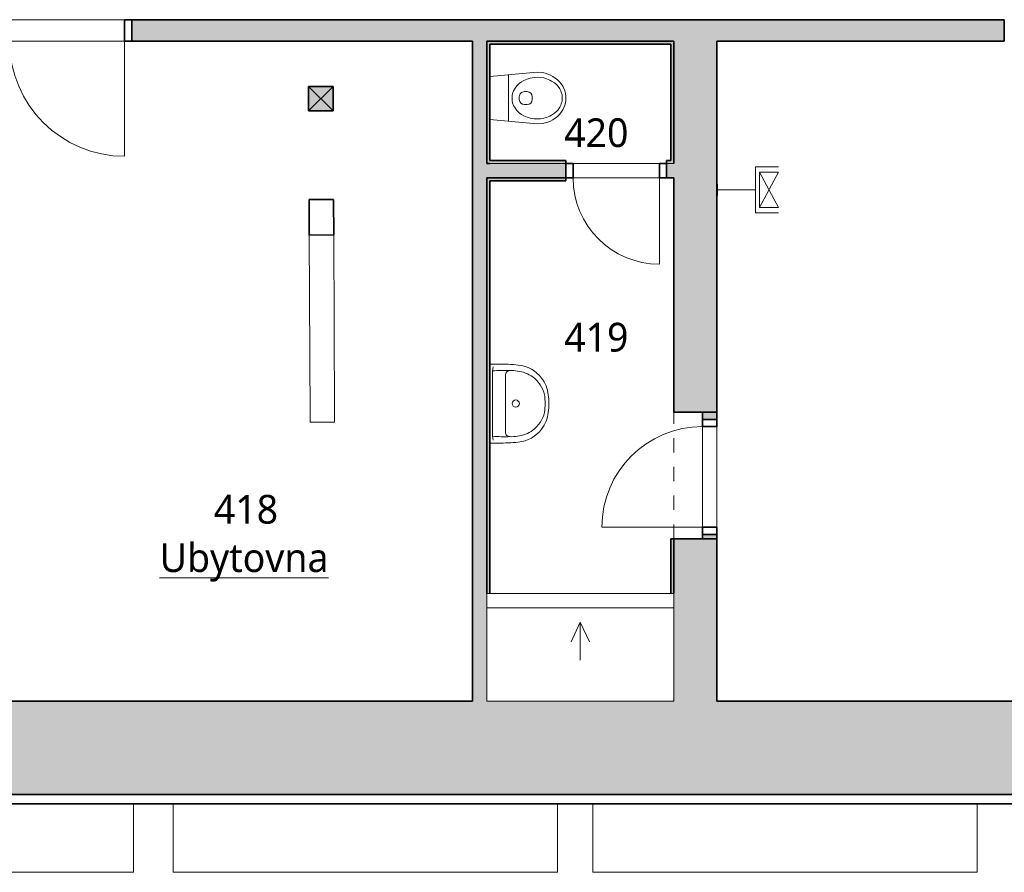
# Model space of a CAD drawing. Header units: metres. Extents: x -0.2 to 44.7, y -1.1 to 14.9.
# Tile 7 of 10: x 24.3 to 31.1, y -0.2 to 5.7. Entities that reach past the tile are written whole.
import ezdxf

# ---------------------------------------------------------------- set-up
doc = ezdxf.new("R2010")
doc.units = ezdxf.units.M
doc.linetypes.add('AV - Cerch_ 1 tecka 4mm', pattern=[0.006, 0.004, -0.001, 0, -0.001])
doc.layers.add('AV-MISTNOSTI', color=5, linetype='Continuous', lineweight=5, true_color=0x0000ff)
doc.layers.add('AV-TEXTY', color=5, linetype='Continuous', lineweight=13, true_color=0x0000ff)
for name, color, linetype, lineweight in [('AV-SRAFY', 7, 'Continuous', 35), ('AV-STAVBA', 7, 'Continuous', 18), ('AV-VYBAVENI', 7, 'Continuous', 18)]:
    doc.layers.add(name, color=color, linetype=linetype, lineweight=lineweight)
doc.styles.add('Trebuchet MS_B', font='trebuc.ttf', dxfattribs={"height": 0.2})

# ---------------------------------------------------------------- blocks, each defined once
blk = doc.blocks.new('GM_Otvor_obdélníkový - 880x2160-1005507-4NP')
at = {"layer": 'AV-STAVBA', "color": 254, "linetype": 'AV - Cerch_ 1 tecka 4mm', "lineweight": 13, "true_color": 0xcccccc}
for p, q in [((-0.44, 0.15), (0.44, 0.15)), ((-0.44, -0.15), (0.44, -0.15)), ((-0.44, -0.15), (0.44, -0.15))]:
    blk.add_line(p, q, dxfattribs=at)
blk = doc.blocks.new('DO_1-P_Ocel_ - 700x1970_100-947632-4NP')
at = {"layer": 'AV-STAVBA', "color": 254, "true_color": 0xcccccc}
for p, q in [((-0.35, 0.75), (-0.35, 0.05)), ((-0.35, 0.05), (0.35, 0.05)), ((-0.35, -0.05), (0.35, -0.05))]:
    blk.add_line(p, q, dxfattribs=at)
at = {"layer": 'AV-STAVBA', "color": 254, "linetype": 'AV - Cerch_ 1 tecka 4mm', "true_color": 0xcccccc}
for p, q in [((-0.4, 0.05), (0.4, 0.05)), ((-0.35, 0.05), (0.35, 0.05)), ((-0.4, -0.05), (0.4, -0.05)), ((-0.35, -0.05), (0.35, -0.05))]:
    blk.add_line(p, q, dxfattribs=at)
at = {"layer": 'AV-STAVBA', "color": 254, "lineweight": 35, "true_color": 0xcccccc}
for p, q in [((-0.35, 0.05), (-0.4, 0.05)), ((-0.4, 0.05), (-0.4, -0.05)), ((-0.35, -0.05), (-0.35, 0.05)), ((0.4, 0.05), (0.35, 0.05)), ((0.35, 0.05), (0.35, -0.05)), ((0.4, -0.05), (0.4, 0.05)), ((-0.4, -0.05), (-0.35, -0.05)), ((0.35, -0.05), (0.4, -0.05))]:
    blk.add_line(p, q, dxfattribs=at)
at = {"layer": 'AV-STAVBA', "color": 254, "true_color": 0xcccccc}
blk.add_arc((-0.35, 0.05), 0.7, 0, 90, dxfattribs=at)
blk = doc.blocks.new('DO_1-P_Ocel_ - 600x1970_100-934197-4NP')
at = {"layer": 'AV-STAVBA', "color": 254, "true_color": 0xcccccc}
for p, q in [((-0.3, 0.65), (-0.3, 0.05)), ((-0.3, 0.05), (0.3, 0.05)), ((-0.3, -0.05), (0.3, -0.05))]:
    blk.add_line(p, q, dxfattribs=at)
at = {"layer": 'AV-STAVBA', "color": 254, "linetype": 'AV - Cerch_ 1 tecka 4mm', "true_color": 0xcccccc}
for p, q in [((-0.35, 0.05), (0.35, 0.05)), ((-0.3, 0.05), (0.3, 0.05)), ((-0.35, -0.05), (0.35, -0.05)), ((-0.3, -0.05), (0.3, -0.05))]:
    blk.add_line(p, q, dxfattribs=at)
at = {"layer": 'AV-STAVBA', "color": 254, "lineweight": 35, "true_color": 0xcccccc}
for p, q in [((-0.3, 0.05), (-0.35, 0.05)), ((-0.35, 0.05), (-0.35, -0.05)), ((-0.3, -0.05), (-0.3, 0.05)), ((0.35, 0.05), (0.3, 0.05)), ((0.3, 0.05), (0.3, -0.05)), ((0.35, -0.05), (0.35, 0.05)), ((-0.35, -0.05), (-0.3, -0.05)), ((0.3, -0.05), (0.35, -0.05))]:
    blk.add_line(p, q, dxfattribs=at)
at = {"layer": 'AV-STAVBA', "color": 254, "true_color": 0xcccccc}
blk.add_arc((-0.3, 0.05), 0.6, 0, 90, dxfattribs=at)
blk = doc.blocks.new('DO_1-P_Ocel_ - 800x1970_150-917843-4NP')
at = {"layer": 'AV-STAVBA', "color": 254, "true_color": 0xcccccc}
for p, q in [((-0.4, 0.875), (-0.4, 0.075)), ((-0.4, 0.075), (0.4, 0.075)), ((-0.4, -0.075), (0.4, -0.075))]:
    blk.add_line(p, q, dxfattribs=at)
at = {"layer": 'AV-STAVBA', "color": 254, "linetype": 'AV - Cerch_ 1 tecka 4mm', "true_color": 0xcccccc}
for p, q in [((-0.45, 0.075), (0.45, 0.075)), ((-0.4, 0.075), (0.4, 0.075)), ((-0.45, -0.075), (0.45, -0.075)), ((-0.4, -0.075), (0.4, -0.075))]:
    blk.add_line(p, q, dxfattribs=at)
at = {"layer": 'AV-STAVBA', "color": 254, "lineweight": 35, "true_color": 0xcccccc}
for p, q in [((-0.4, 0.075), (-0.45, 0.075)), ((-0.45, 0.075), (-0.45, -0.075)), ((-0.4, -0.075), (-0.4, 0.075)), ((0.45, 0.075), (0.4, 0.075)), ((0.4, 0.075), (0.4, -0.075)), ((0.45, -0.075), (0.45, 0.075)), ((-0.45, -0.075), (-0.4, -0.075)), ((0.4, -0.075), (0.45, -0.075))]:
    blk.add_line(p, q, dxfattribs=at)
at = {"layer": 'AV-STAVBA', "color": 254, "true_color": 0xcccccc}
blk.add_arc((-0.4, 0.075), 0.8, 0, 90, dxfattribs=at)
blk = doc.blocks.new('SCO_Koncepční obdelníkový sloup - 170_170-1011282-4NP')
at = {"layer": 'AV-STAVBA', "true_color": 0xcccccc}
blk.add_hatch(color=254, dxfattribs=at).paths.add_polyline_path([(0.085, -0.085), (0.085, 0.085), (-0.085, 0.085), (-0.085, -0.085)])
at = {"layer": 'AV-STAVBA', "color": 254, "true_color": 0xcccccc}
for p, q in [((0.085, 0.085), (-0.085, -0.085)), ((-0.085, 0.085), (0.085, -0.085))]:
    blk.add_line(p, q, dxfattribs=at)
at = {"layer": 'AV-STAVBA', "color": 254, "lineweight": 35, "true_color": 0xcccccc}
for p, q in [((0.085, 0.085), (-0.085, 0.085)), ((-0.085, 0.085), (-0.085, -0.085)), ((0.085, -0.085), (0.085, 0.085)), ((-0.085, -0.085), (0.085, -0.085))]:
    blk.add_line(p, q, dxfattribs=at)
blk = doc.blocks.new('PF_Koncepční sprchový kout - vpusť lineární-1504639-4NP')
at = {"layer": 'AV-VYBAVENI', "color": 254, "true_color": 0xcccccc}
for p, q in [((0.6947, 0), (-0.6053, 0)), ((-0.6053, 0), (-0.6053, -0.75)), ((0.6947, -0.75), (0.6947, 0)), ((-0.6053, -0.1), (0.6947, -0.1)), ((0.0447, -0.2), (-0.0187, -0.3359)), ((0.0447, -0.2), (0.0447, -0.465)), ((0.0447, -0.2), (0.1081, -0.3359)), ((-0.6053, -0.75), (0.6947, -0.75))]:
    blk.add_line(p, q, dxfattribs=at)
blk = doc.blocks.new('Koncepční WC - WC NADRZ-1470814-4NP')
at = {"layer": 'AV-VYBAVENI', "color": 254, "lineweight": 13, "true_color": 0xcccccc}
for p, q in [((-0.007, 0.4814), (-0.0194, 0.4661)), ((0.0069, 0.4953), (-0.007, 0.4814)), ((0.0218, 0.5074), (0.0069, 0.4953)), ((0.0377, 0.5177), (0.0218, 0.5074)), ((0.0398, 0.4856), (0.0314, 0.4782)), ((0.0541, 0.526), (0.0377, 0.5177)), ((0.0564, 0.4971), (0.0398, 0.4856)), ((0.0708, 0.5323), (0.0541, 0.526)), ((0.0707, 0.5044), (0.0564, 0.4971)), ((0.0799, 0.5081), (0.0707, 0.5044)), ((0.0876, 0.5367), (0.0708, 0.5323)), ((0.0987, 0.513), (0.0799, 0.5081)), ((0.1042, 0.5392), (0.0876, 0.5367)), ((0.117, 0.515), (0.0987, 0.513)), ((0.1203, 0.54), (0.1042, 0.5392)), ((0.1203, 0.515), (0.117, 0.515)), ((0.1365, 0.5392), (0.1203, 0.54)), ((0.1237, 0.515), (0.1203, 0.515)), ((0.142, 0.513), (0.1237, 0.515)), ((0.1531, 0.5367), (0.1365, 0.5392)), ((0.1607, 0.5081), (0.142, 0.513)), ((0.1699, 0.5323), (0.1531, 0.5367)), ((0.1699, 0.5044), (0.1607, 0.5081)), ((0.1866, 0.526), (0.1699, 0.5323)), ((0.1842, 0.4971), (0.1699, 0.5044)), ((0.2008, 0.4856), (0.1842, 0.4971)), ((0.203, 0.5177), (0.1866, 0.526)), ((0.2093, 0.4782), (0.2008, 0.4856)), ((0.2188, 0.5074), (0.203, 0.5177)), ((0.2338, 0.4953), (0.2188, 0.5074)), ((0.2476, 0.4814), (0.2338, 0.4953)), ((0.2601, 0.4661), (0.2476, 0.4814)), ((-0.047, 0.4136), (-0.0527, 0.395)), ((-0.0396, 0.4319), (-0.047, 0.4136)), ((-0.0303, 0.4494), (-0.0396, 0.4319)), ((-0.0194, 0.4661), (-0.0303, 0.4494)), ((-0.0051, 0.4278), (-0.0139, 0.4061)), ((0.0018, 0.4409), (-0.0051, 0.4278)), ((0.0148, 0.4601), (0.0018, 0.4409)), ((0.0314, 0.4782), (0.0148, 0.4601)), ((0.2258, 0.4601), (0.2093, 0.4782)), ((0.2388, 0.4409), (0.2258, 0.4601)), ((0.2458, 0.4278), (0.2388, 0.4409)), ((0.2546, 0.4061), (0.2458, 0.4278)), ((0.271, 0.4494), (0.2601, 0.4661)), ((0.2802, 0.4319), (0.271, 0.4494)), ((0.2877, 0.4136), (0.2802, 0.4319)), ((0.2934, 0.395), (0.2877, 0.4136)), ((-0.0567, 0.3764), (-0.0597, 0.34)), ((-0.0527, 0.395), (-0.0567, 0.3764)), ((-0.0233, 0.3644), (-0.0247, 0.342)), ((-0.0197, 0.3855), (-0.0233, 0.3644)), ((-0.0139, 0.4061), (-0.0197, 0.3855)), ((0.2603, 0.3855), (0.2546, 0.4061)), ((0.2639, 0.3644), (0.2603, 0.3855)), ((0.2653, 0.342), (0.2639, 0.3644)), ((0.2973, 0.3764), (0.2934, 0.395)), ((0.3003, 0.34), (0.2973, 0.3764)), ((-0.0597, 0.34), (-0.0288, 0.01)), ((-0.0247, 0.342), (-0.0237, 0.3197)), ((-0.0237, 0.3197), (-0.019, 0.2916)), ((-0.019, 0.2916), (-0.0125, 0.2698)), ((0.1103, 0.3054), (0.1203, 0.3054)), ((0.1203, 0.3054), (0.1303, 0.3054)), ((0.2532, 0.2698), (0.2597, 0.2916)), ((0.2597, 0.2916), (0.2644, 0.3197)), ((0.2644, 0.3197), (0.2653, 0.342)), ((0.2695, 0.01), (0.3003, 0.34)), ((-0.0125, 0.2698), (-0.0032, 0.2484)), ((-0.0032, 0.2484), (0.0063, 0.2319)), ((0.0063, 0.2319), (0.0188, 0.2151)), ((0.0188, 0.2151), (0.0344, 0.199)), ((0.0753, 0.2508), (0.0753, 0.2704)), ((0.1203, 0.2158), (0.1103, 0.2158)), ((0.1303, 0.2158), (0.1203, 0.2158)), ((0.1653, 0.2508), (0.1653, 0.2704)), ((0.2063, 0.199), (0.2219, 0.2151)), ((0.2219, 0.2151), (0.2344, 0.2319)), ((0.2344, 0.2319), (0.2439, 0.2484)), ((0.2439, 0.2484), (0.2532, 0.2698)), ((-0.0409, 0.1398), (0.1203, 0.1398)), ((0.0344, 0.199), (0.0515, 0.1859)), ((0.0515, 0.1859), (0.0699, 0.1759)), ((0.0699, 0.1759), (0.0885, 0.1693)), ((0.0885, 0.1693), (0.102, 0.1664)), ((0.102, 0.1664), (0.1203, 0.165)), ((0.1203, 0.165), (0.1387, 0.1664)), ((0.1203, 0.1398), (0.2816, 0.1398)), ((0.1387, 0.1664), (0.1521, 0.1693)), ((0.1521, 0.1693), (0.1708, 0.1759)), ((0.1708, 0.1759), (0.1891, 0.1859)), ((0.1891, 0.1859), (0.2063, 0.199))]:
    blk.add_line(p, q, dxfattribs=at)
for centre, start, end in [((0.1103, 0.2704), 90, 180), ((0.1303, 0.2704), 360, 90), ((0.1103, 0.2508), 180, 270), ((0.1303, 0.2508), 270, 0)]:
    blk.add_arc(centre, 0.035, start, end, dxfattribs=at)
blk = doc.blocks.new('Koncepční umyvadlo - 550x400-1470811-4NP')
at = {"layer": 'AV-VYBAVENI', "color": 254, "true_color": 0xcccccc}
for p, q in [((-0.15, 0.0696), (-0.15, 0.01)), ((-0.075, 0.12), (0.125, 0.12)), ((0.125, 0.12), (0.325, 0.12)), ((0.4, 0.01), (0.4, 0.0696)), ((-0.13, 0.0342), (-0.1027, 0.03)), ((-0.1027, 0.03), (0.3527, 0.03)), ((0.3527, 0.03), (0.38, 0.0342))]:
    blk.add_line(p, q, dxfattribs=at)
blk.add_circle((0.125, 0.191), 0.025, dxfattribs=at)
for centre, radius, start, end in [((0.087, 0.1893), 0.2291, 95.97223, 127.42411), ((0.125, 0.0213), 0.4007, 81.12195, 98.87805), ((0.163, 0.1893), 0.2291, 52.57589, 84.02777), ((0.0863, 0.1873), 0.2303, 126.98722, 174.63967), ((0.1108, 0.183), 0.2128, 102.9464, 143.51515), ((0.125, -0.0054), 0.4007, 81.12195, 98.87805), ((0.1392, 0.183), 0.2128, 36.48485, 77.0536), ((0.1637, 0.1873), 0.2303, 5.36033, 53.01278), ((0.1142, 0.1817), 0.2163, 143.76118, 174.20939), ((0.1358, 0.1817), 0.2163, 5.79061, 36.23882), ((1.3731, 0.0627), 1.5231, 174.49277, 179.73823), ((-1.1231, 0.0627), 1.5231, 0.26177, 5.50723), ((1.2179, 0.1148), 1.3234, 178.47706, 183.67527), ((0.092, 0.1621), 0.1973, 167.88867, 183.52869), ((-0.075, 0.15), 0.03, 180, 270), ((0.325, 0.15), 0.03, 270, 360), ((0.158, 0.1621), 0.1973, 356.47131, 12.11133), ((-0.9659, 0.1148), 1.3213, 356.32077, 1.52691)]:
    blk.add_arc(centre, radius, start, end, dxfattribs=at)
blk = doc.blocks.new('Střešní římsa - Střešní římsa-1636696-4NP')
at = {"layer": 'AV-STAVBA', "color": 254, "lineweight": 35, "true_color": 0xcccccc}
for p, q in [((33.9791, 0.3582), (5.4448, 0.3582)), ((5.5075, 0.2954), (33.9163, 0.2954))]:
    blk.add_line(p, q, dxfattribs=at)
blk = doc.blocks.new('D0089 - 1514 - OÚPSŘ_Benešova_rvt-1-4NP')
at = {"layer": 'AV-SRAFY', "lineweight": 18, "true_color": 0xcccccc}
h = blk.add_hatch(color=254, dxfattribs=at)
h.paths.add_polyline_path([(32.0348, 5.5982), (34.0348, 5.5982), (34.0348, 5.7482), (32.0348, 5.7482)])
h.paths.add_polyline_path([(27.4348, 5.5982), (31.1348, 5.5982), (31.1348, 5.7482), (25.0648, 5.7482), (25.0648, 5.5982), (25.7829, 5.5982)])
h.paths.add_polyline_path([(13.7698, 5.5982), (13.7698, 5.7482), (7.0948, 5.7482), (7.0948, 5.5982), (13.1148, 5.5982)])
h.paths.add_polyline_path([(14.6698, 5.5982), (18.0198, 5.5982), (18.0198, 5.7482), (14.6698, 5.7482)])
h.paths.add_polyline_path([(24.1648, 5.5982), (24.1648, 5.7482), (18.9198, 5.7482), (18.9198, 5.5982), (23.7834, 5.5982)])
h.paths.add_polyline_path([(6.1948, 5.5982), (6.1948, 5.7482), (4.1898, 5.7482), (4.1898, 5.5982), (5.5098, 5.5982)])
h.paths.add_polyline_path([(3.2898, 5.5982), (3.2898, 5.7482), (0.0848, 5.7482), (0.0848, 5.5982)])
for points in [[(27.5348, 1.0082), (27.5348, 5.5982), (27.4348, 5.5982), (27.4348, 1.0082)], [(27.5348, 5.5782), (28.8148, 5.5782), (28.8148, 5.5982), (27.5348, 5.5982)], [(27.5548, 4.7482), (27.5548, 5.5782), (27.5348, 5.5782), (27.5348, 4.7482)], [(28.8348, 4.7682), (28.8348, 5.5982), (28.8148, 5.5982), (28.8148, 4.7682)], [(27.5348, 4.6282), (28.0848, 4.6282), (28.0848, 4.6482), (27.5348, 4.6482)], [(27.5348, 1.8982), (27.5548, 1.8982), (27.5548, 4.6282), (27.5348, 4.6282), (27.5348, 3.2835)], [(28.8148, 1.8982), (28.8348, 1.8982), (28.8348, 2.1382), (28.8148, 2.1382)], [(27.5548, 1.7582), (27.5548, 1.8982), (27.5348, 1.8982), (27.5348, 1.7582)], [(28.8348, 1.7582), (28.8348, 1.8982), (28.8148, 1.8982), (28.8148, 1.7582), (28.8316, 1.7582)], [(27.2826, 0.3582), (33.9791, 0.3582), (33.9791, 0.8282), (34.1387, 0.8282), (34.1387, 1.0082), (20.2348, 1.0082), (20.2348, 0.3582), (26.7827, 0.3582)]]:
    blk.add_hatch(color=254, dxfattribs=at).paths.add_polyline_path(points)
h = blk.add_hatch(color=254, dxfattribs=at)
h.paths.add_polyline_path([(29.1348, 1.0082), (29.1348, 2.1382), (28.8348, 2.1382), (28.8348, 1.0082)])
h.paths.add_polyline_path([(28.8348, 3.0182), (29.1348, 3.0182), (29.1348, 5.5982), (28.8348, 5.5982), (28.8348, 3.2835)])
h = blk.add_hatch(color=254, dxfattribs=at)
h.paths.add_polyline_path([(28.8348, 4.6482), (28.8348, 4.7482), (28.7848, 4.7482), (28.7848, 4.6482)])
h.paths.add_polyline_path([(27.7825, 4.6482), (28.0848, 4.6482), (28.0848, 4.7482), (27.5348, 4.7482), (27.5348, 4.6482)])
h = blk.add_hatch(color=254, dxfattribs=at)
h.paths.add_polyline_path([(27.5548, 4.7482), (28.0848, 4.7482), (28.0848, 4.7682), (27.5548, 4.7682)])
h.paths.add_polyline_path([(28.8348, 4.7482), (28.8348, 4.7682), (28.7848, 4.7682), (28.7848, 4.7482)])
h = blk.add_hatch(color=254, dxfattribs=at)
h.paths.add_polyline_path([(29.1348, 2.1382), (29.1348, 2.1682), (29.0348, 2.1682), (29.0348, 2.1382)])
h.paths.add_polyline_path([(29.1348, 2.9682), (29.1348, 3.0182), (29.0348, 3.0182), (29.0348, 2.9682)])
at = {"layer": 'AV-STAVBA', "color": 254, "true_color": 0xcccccc}
for p, q in [((24.2148, 5.7482), (25.0148, 5.7482)), ((25.0148, 5.5982), (24.2148, 5.5982)), ((28.0848, 4.7482), (27.5548, 4.7482)), ((27.5548, 4.7482), (28.0848, 4.7482)), ((28.1348, 4.7482), (28.7348, 4.7482)), ((28.8348, 4.7482), (28.7848, 4.7482)), ((28.7848, 4.7482), (28.8348, 4.7482)), ((28.7348, 4.6482), (28.1348, 4.6482)), ((26.2993, 4.2505), (26.3049, 2.9904)), ((26.4693, 4.2513), (26.4749, 2.9912)), ((26.4739, 3.2501), (26.4739, 3.2109)), ((26.3051, 2.9501), (26.3051, 2.9904)), ((26.4739, 2.9508), (26.3051, 2.9501)), ((26.4739, 2.9501), (26.3051, 2.9501)), ((26.4739, 2.9912), (26.4739, 2.9501)), ((29.0348, 2.2182), (29.0348, 2.9182)), ((29.1348, 2.9182), (29.1348, 2.2182)), ((25.077, -0.1818), (25.077, 0.2954)), ((25.3526, 0.2954), (25.3526, -0.1818)), ((28.027, -0.1818), (28.027, 0.2954)), ((28.2726, 0.2954), (28.2726, -0.1818)), ((30.947, -0.1818), (30.947, 0.2954)), ((22.4026, -0.1818), (25.077, -0.1818)), ((25.3526, -0.1818), (28.027, -0.1818)), ((28.2726, -0.1818), (30.947, -0.1818))]:
    blk.add_line(p, q, dxfattribs=at)
at = {"layer": 'AV-STAVBA', "color": 254, "lineweight": 35, "true_color": 0xcccccc}
for p, q in [((31.1348, 5.7482), (25.0648, 5.7482)), ((25.0648, 5.7482), (25.0648, 5.5982)), ((31.1348, 5.5982), (31.1348, 5.7482)), ((25.0648, 5.5982), (27.4348, 5.5982)), ((27.4348, 5.5982), (27.4348, 1.0082)), ((27.5348, 5.5982), (28.8348, 5.5982)), ((27.5348, 4.7482), (27.5348, 5.5982)), ((28.8148, 5.5982), (27.5348, 5.5982)), ((27.5348, 5.5982), (27.5348, 5.5782)), ((27.5348, 5.5782), (27.5348, 4.7482)), ((27.5548, 5.5782), (28.8148, 5.5782)), ((27.5548, 4.7682), (27.5548, 5.5782)), ((28.8348, 5.5982), (28.8148, 5.5982)), ((28.8148, 5.5782), (28.8148, 4.7682)), ((28.8348, 5.5982), (28.8348, 4.7482)), ((28.8348, 4.7682), (28.8348, 5.5982)), ((29.1348, 5.5982), (31.1348, 5.5982)), ((29.1348, 3.0182), (29.1348, 5.5982)), ((27.5548, 4.7482), (27.5348, 4.7482)), ((27.5348, 4.7482), (27.5548, 4.7482)), ((28.0848, 4.7682), (27.5548, 4.7682)), ((28.0848, 4.7482), (28.0848, 4.7682)), ((28.0848, 4.6482), (28.0848, 4.7482)), ((28.8148, 4.7682), (28.7848, 4.7682)), ((28.7848, 4.7682), (28.7848, 4.7482)), ((28.7848, 4.7482), (28.7848, 4.6482)), ((28.8348, 4.7482), (28.8348, 4.7682)), ((27.5348, 1.7582), (27.5348, 4.6482)), ((27.5348, 4.6482), (28.0848, 4.6482)), ((28.0848, 4.6482), (27.5348, 4.6482)), ((27.5348, 4.6482), (27.5348, 4.6282)), ((27.5348, 4.6282), (27.5348, 1.8982)), ((27.5548, 4.6282), (28.0848, 4.6282)), ((27.5548, 1.8982), (27.5548, 4.6282)), ((28.0848, 4.6282), (28.0848, 4.6482)), ((28.7848, 4.6482), (28.8348, 4.6482)), ((28.8348, 4.6482), (28.8348, 3.0182)), ((26.4682, 4.4978), (26.2982, 4.497)), ((26.2982, 4.497), (26.2993, 4.2505)), ((26.4693, 4.2513), (26.4682, 4.4978)), ((26.2993, 4.2505), (26.4693, 4.2513)), ((28.8348, 3.0182), (29.1348, 3.0182)), ((29.0348, 3.0182), (29.0348, 2.9682)), ((29.1348, 3.0182), (29.0348, 3.0182)), ((29.1348, 2.9682), (29.1348, 3.0182)), ((29.0348, 2.9682), (29.1348, 2.9682)), ((28.8148, 2.1382), (28.8148, 1.8982)), ((28.8348, 2.1382), (28.8148, 2.1382)), ((29.1348, 2.1382), (28.8348, 2.1382)), ((28.8348, 2.1382), (28.8348, 1.7582)), ((28.8348, 1.8982), (28.8348, 2.1382)), ((29.0348, 2.1682), (29.0348, 2.1382)), ((29.1348, 2.1682), (29.0348, 2.1682)), ((29.0348, 2.1382), (29.1348, 2.1382)), ((29.1348, 2.1382), (29.1348, 2.1682)), ((29.1348, 1.0082), (29.1348, 2.1382)), ((27.5348, 1.8982), (27.5348, 1.7582)), ((27.5548, 1.7582), (27.5548, 1.8982)), ((28.8148, 1.8982), (28.8148, 1.7582)), ((28.8348, 1.7582), (28.8348, 1.8982)), ((27.4348, 1.0082), (23.2548, 1.0082)), ((34.1387, 1.0082), (29.1348, 1.0082)), ((20.2348, 0.3582), (33.9791, 0.3582))]:
    blk.add_line(p, q, dxfattribs=at)
at = {"layer": 'AV-STAVBA', "color": 254, "lineweight": 18, "true_color": 0xcccccc}
for name, p, rotation in [('DO_1-P_Ocel_ - 800x1970_150-917843-4NP', (24.6148, 5.6732), 180), ('DO_1-P_Ocel_ - 600x1970_100-934197-4NP', (28.4348, 4.6982), 180), ('GM_Otvor_obdélníkový - 880x2160-1005507-4NP', (28.9848, 2.5782), 89.9999999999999), ('DO_1-P_Ocel_ - 700x1970_100-947632-4NP', (29.0848, 2.5682), 90)]:
    blk.add_blockref(name, p, dxfattribs=dict(at, rotation=rotation))
for name, p in [('SCO_Koncepční obdelníkový sloup - 170_170-1011282-4NP', (26.3798, 5.1982)), ('Střešní římsa - Střešní římsa-1636696-4NP', (0, 0))]:
    blk.add_blockref(name, p, dxfattribs=at)
at = {"layer": 'AV-VYBAVENI', "color": 254, "lineweight": 18, "true_color": 0xcccccc}
for name, p, rotation in [('Koncepční WC - WC NADRZ-1470814-4NP', (27.5448, 5.3232), 270), ('Koncepční umyvadlo - 550x400-1470811-4NP', (27.5448, 3.2032), 269.9999999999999)]:
    blk.add_blockref(name, p, dxfattribs=dict(at, rotation=rotation))
blk.add_blockref('PF_Koncepční sprchový kout - vpusť lineární-1504639-4NP', (28.1401, 1.7582), dxfattribs=at)
blk = doc.blocks.new('EF_Datová zásuvka - 2 vývody-835357-4NP')
at = {"layer": 'AV-STAVBA'}
for p, q in [((0.3848, 9.5039), (0.3898, 9.5039)), ((0.3898, 9.5039), (0.3898, 9.4239)), ((0.3898, 9.4339), (0.3898, 9.4939)), ((0.3898, 9.4939), (0.3898, 9.4339)), ((0.3898, 9.4719), (0.3898, 9.4819)), ((0.3898, 9.4819), (0.3898, 9.4719)), ((0.3898, 9.4459), (0.3898, 9.4559)), ((0.3898, 9.4559), (0.3898, 9.4459)), ((0.3898, 9.4239), (0.3848, 9.4239))]:
    blk.add_line(p, q, dxfattribs=at)

msp = doc.modelspace()

# ---------------------------------------------------------------- linework, layer by layer
at = {"layer": 'AV-TEXTY', "lineweight": 5}
for p, q in [((29.4048, 4.7254), (29.5648, 4.7254)), ((29.4048, 4.5654), (29.4048, 4.7254)), ((29.5648, 4.4424), (29.4318, 4.6884)), ((29.5648, 4.6884), (29.4318, 4.4424)), ((29.4318, 4.6884), (29.4318, 4.4424)), ((29.5648, 4.6884), (29.4318, 4.6884)), ((29.4048, 4.5654), (29.1348, 4.5654)), ((29.4048, 4.5654), (29.4048, 4.4054)), ((29.4048, 4.4054), (29.5648, 4.4054)), ((29.4318, 4.4424), (29.5648, 4.4424))]:
    msp.add_line(p, q, dxfattribs=at)

# ---------------------------------------------------------------- block references
at = {"lineweight": 5}
msp.add_blockref('D0089 - 1514 - OÚPSŘ_Benešova_rvt-1-4NP', (0, 0), dxfattribs=at)
at = {"layer": 'AV-STAVBA'}
msp.add_blockref('EF_Datová zásuvka - 2 vývody-835357-4NP', (28.75, -4.8985), dxfattribs=at)

# ---------------------------------------------------------------- texts
at = {"layer": 'AV-MISTNOSTI', "char_height": 0.2, "attachment_point": 1, "style": 'Trebuchet MS_B'}
for s, insert, width in [('420', (28.0729, 5.0622), 0.601266), ('419', (28.0729, 3.64), 0.601266), ('418', (25.6355, 2.4431), 0.601266), ('\\LUbytovna', (25.2585, 2.1068), 1.515189)]:
    msp.add_mtext(s, dxfattribs=dict(at, insert=insert, width=width))

doc.saveas('drawing.dxf')
